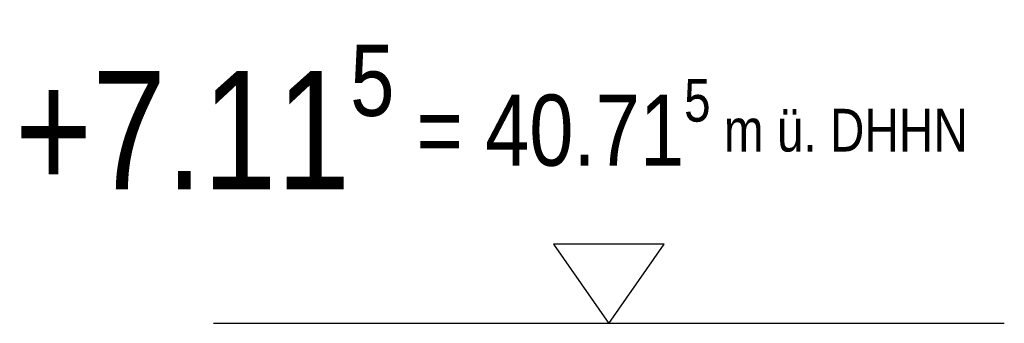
# Model space of a CAD drawing. Header units: metres. Extents: x 1169 to 1496, y -112 to 50.
# Tile 4 of 256: x 1278.867 to 1280.112, y -66.653 to -66.269. Entities that reach past the tile are written whole.
import ezdxf

# ---------------------------------------------------------------- set-up
doc = ezdxf.new("R2010")
doc.units = ezdxf.units.M
doc.linetypes.add('AUSGEZOGEN', pattern=[0])
doc.layers.add('XR$2$Maßlinie 1_50', color=7, linetype='AUSGEZOGEN', lineweight=25)
doc.layers.add('XR$2$Text 1_100', color=3, linetype='AUSGEZOGEN', lineweight=18)
doc.styles.add('ARIAL', font='arial.ttf')

# ---------------------------------------------------------------- blocks, each defined once
blk = doc.blocks.new('NSY144')
at = {"color": 0, "linetype": 'ByBlock', "lineweight": -2}
for p, q in [((0.035, 0.05), (-0.035, 0.05)), ((-0.035, 0.05), (0, 0)), ((0, 0), (0.035, 0.05))]:
    blk.add_line(p, q, dxfattribs=at)

msp = doc.modelspace()

# ---------------------------------------------------------------- linework, layer by layer
at = {"layer": 'XR$2$Maßlinie 1_50', "color": 7, "linetype": 'AUSGEZOGEN', "lineweight": 25, "transparency": 33554687}
msp.add_line((1280.112, -66.6532), (1279.112, -66.6532), dxfattribs=at)

# ---------------------------------------------------------------- block references
at = {"layer": 'XR$2$Maßlinie 1_50', "color": 7, "linetype": 'AUSGEZOGEN', "lineweight": 25, "transparency": 33554687, "xscale": 1.999999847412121, "yscale": 1.999999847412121, "zscale": 1.999999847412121}
msp.add_blockref('NSY144', (1279.612, -66.6532), dxfattribs=at)

# ---------------------------------------------------------------- texts
at = {"layer": 'XR$2$Text 1_100', "color": 7, "linetype": 'AUSGEZOGEN', "lineweight": 25, "transparency": 33554687, "insert": (1278.8607, -66.4851), "char_height": 0.15, "width": 2.113318, "attachment_point": 7, "style": 'ARIAL'}
msp.add_mtext('\\A1;{\\fArial|i0|b0;\\H0.150000;\\W0.800000;\\C7;+7.11\\fArial|i0|b0;\\H0.600000x;\\S5^ ;\\fArial|i0|b0; = 40.71\\fArial|i0|b0;\\H0.600000x;\\S5^ ;\\fArial|i0|b0; m ü. DHHN}\\P', dxfattribs=at)

doc.saveas('drawing.dxf')
